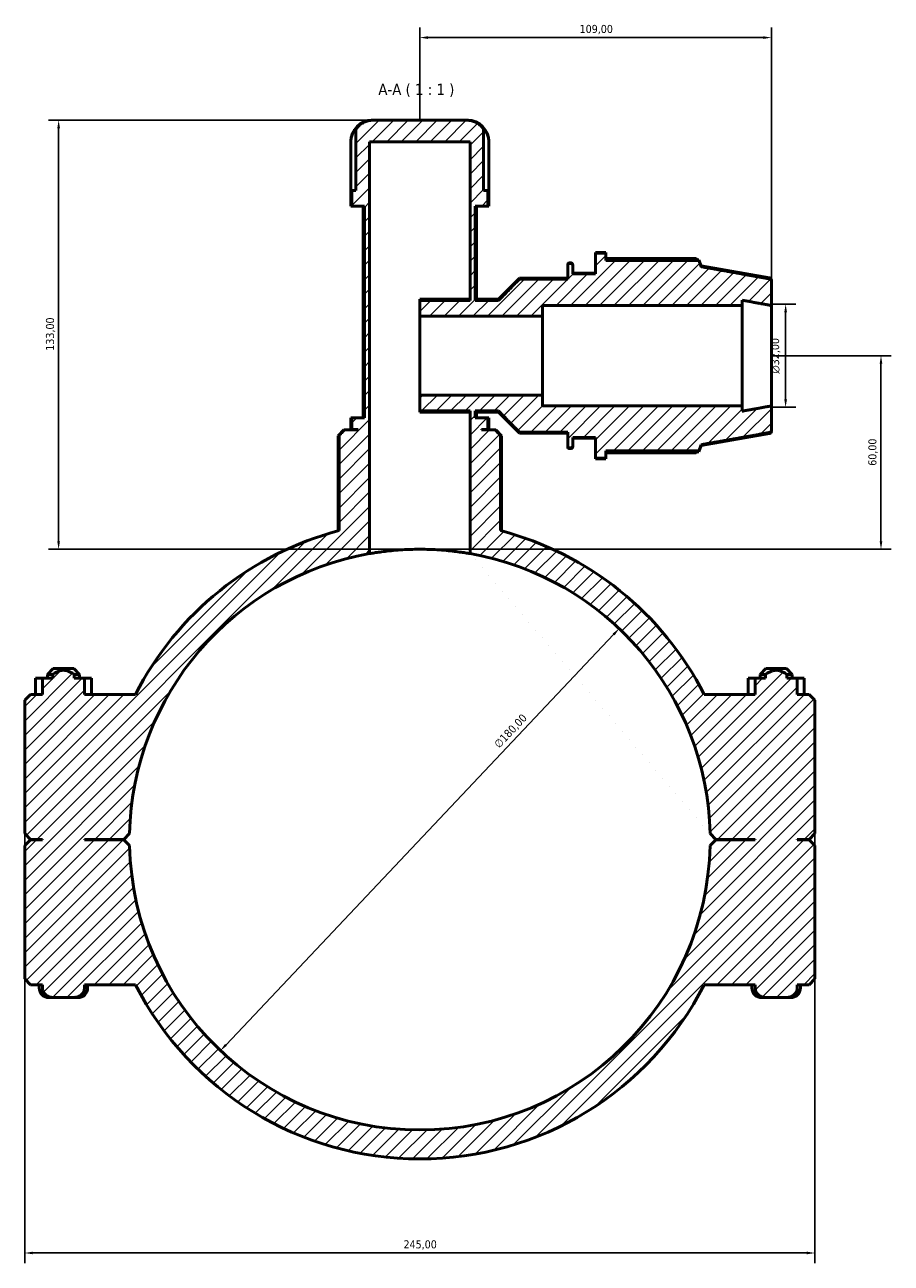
# Model space of a CAD drawing. Header units: millimetres. Extents: x 0 to 904, y -44 to 1315.
# Tile 7 of 7: x 304 to 573, y 931 to 1315. Entities that reach past the tile are written whole.
import ezdxf

# ---------------------------------------------------------------- set-up
doc = ezdxf.new("R2010")
doc.units = ezdxf.units.MM
for name, color, linetype, lineweight in [('Dimension (ISO)', 7, 'Continuous', 25), ('Hatch (ISO)', 7, 'Continuous', 18), ('Symbol (ISO)', 7, 'Continuous', 25), ('Visible (ISO)', 7, 'Continuous', 50)]:
    doc.layers.add(name, color=color, linetype=linetype, lineweight=lineweight)
doc.styles.add('Label Text (ISO)', font='tahoma.ttf')
doc.styles.add('Note Text (ISO)', font='tahoma.ttf')
doc.dimstyles.new('Default (ISO)', dxfattribs={"dimtxt": 2.5, "dimasz": 2.5, "dimexe": 3.175, "dimexo": 0, "dimgap": 0.762, "dimtad": 1, "dimrnd": 1e-08, "dimzin": 0, "dimtxsty": 'Note Text (ISO)', "dimcen": 0.09, "dimdle": 10, "dimclrd": 256, "dimclre": 256, "dimclrt": 256, "dimazin": 0, "dimtfac": 1.40208, "dimtmove": 0, "dimatfit": 3, "dimfxl": 1, "dimtolj": 1, "dimtzin": 0, "dimlwd": -1, "dimlwe": -1, "dimarcsym": 0})

# ---------------------------------------------------------------- blocks, each defined once
blk = doc.blocks.new('*D7')
at = {"layer": 'Defpoints', "color": 0, "transparency": 16777216}
for p in [(412.23, 1285.04), (314.53, 1152.04), (426.55, 1152.04)]:
    blk.add_point(p, dxfattribs=at)
at = {"layer": 'Dimension (ISO)', "transparency": 16777216}
for p, q in [((412.23, 1285.04), (311.36, 1285.04)), ((314.53, 1282.54), (314.53, 1154.54)), ((426.55, 1152.04), (311.36, 1152.04))]:
    blk.add_line(p, q, dxfattribs=at)
for points in [[(314.11, 1282.54), (314.95, 1282.54), (314.53, 1285.04)], [(314.11, 1154.54), (314.95, 1154.54), (314.53, 1152.04)]]:
    blk.add_solid(points, dxfattribs=at)
at = {"layer": 'Dimension (ISO)', "color": 232, "true_color": 0xca0064, "transparency": 16777216, "insert": (310.6, 1213.59), "char_height": 2.5, "attachment_point": 1, "rotation": 90, "style": 'Note Text (ISO)'}
blk.add_mtext('\\A1;133,00', dxfattribs=at)
blk = doc.blocks.new('*D8')
at = {"layer": 'Defpoints', "color": 0, "transparency": 16777216}
for p in [(535.53, 1228.04), (535.53, 1196.04), (539.96, 1196.04)]:
    blk.add_point(p, dxfattribs=at)
at = {"layer": 'Dimension (ISO)', "transparency": 16777216}
for p, q in [((535.53, 1228.04), (543.13, 1228.04)), ((539.96, 1225.54), (539.96, 1198.54)), ((535.53, 1196.04), (543.13, 1196.04))]:
    blk.add_line(p, q, dxfattribs=at)
for points in [[(539.54, 1225.54), (540.38, 1225.54), (539.96, 1228.04)], [(539.54, 1198.54), (540.38, 1198.54), (539.96, 1196.04)]]:
    blk.add_solid(points, dxfattribs=at)
at = {"layer": 'Dimension (ISO)', "color": 232, "true_color": 0xca0064, "transparency": 16777216, "insert": (535.44, 1206.49), "char_height": 2.5, "attachment_point": 1, "rotation": 90, "style": 'Note Text (ISO)'}
blk.add_mtext('\\A1;\\fAIGDT|b0|i0;\\H2.5000;\\ln\\fTahoma|b0|i0;\\H2.5000;32,00', dxfattribs=at)
blk = doc.blocks.new('*D9')
at = {"layer": 'Defpoints', "color": 0, "transparency": 16777216}
for p in [(488.34, 1127.46), (364.72, 996.62)]:
    blk.add_point(p, dxfattribs=at)
at = {"layer": 'Dimension (ISO)', "transparency": 16777216}
blk.add_line((366.44, 998.44), (486.62, 1125.65), dxfattribs=at)
for points in [[(486.32, 1125.93), (486.93, 1125.36), (488.34, 1127.46)], [(366.14, 998.73), (366.74, 998.16), (364.72, 996.62)]]:
    blk.add_solid(points, dxfattribs=at)
at = {"layer": 'Dimension (ISO)', "color": 232, "true_color": 0xca0064, "transparency": 16777216, "insert": (449.29, 1091.92), "char_height": 2.5, "attachment_point": 1, "rotation": 46.625, "style": 'Note Text (ISO)'}
blk.add_mtext('\\A1;∅180,00', dxfattribs=at)
blk = doc.blocks.new('*D10')
at = {"layer": 'Defpoints', "color": 0, "transparency": 16777216}
for p in [(535.53, 1212.04), (426.55, 1152.04), (569.53, 1152.04)]:
    blk.add_point(p, dxfattribs=at)
at = {"layer": 'Dimension (ISO)', "transparency": 16777216}
for p, q in [((535.53, 1212.04), (572.71, 1212.04)), ((569.53, 1209.54), (569.53, 1154.54)), ((426.55, 1152.04), (572.71, 1152.04))]:
    blk.add_line(p, q, dxfattribs=at)
for points in [[(569.11, 1209.54), (569.95, 1209.54), (569.53, 1212.04)], [(569.11, 1154.54), (569.95, 1154.54), (569.53, 1152.04)]]:
    blk.add_solid(points, dxfattribs=at)
at = {"layer": 'Dimension (ISO)', "color": 232, "true_color": 0xca0064, "transparency": 16777216, "insert": (565.6, 1177.91), "char_height": 2.5, "attachment_point": 1, "rotation": 90, "style": 'Note Text (ISO)'}
blk.add_mtext('\\A1;60,00', dxfattribs=at)
blk = doc.blocks.new('*D11')
at = {"layer": 'Defpoints', "color": 0, "transparency": 16777216}
for p in [(535.53, 1310.65), (426.53, 1285.04), (535.53, 1228.04)]:
    blk.add_point(p, dxfattribs=at)
at = {"layer": 'Dimension (ISO)', "transparency": 16777216}
for p, q in [((426.53, 1285.04), (426.53, 1313.83)), ((535.53, 1228.04), (535.53, 1313.83)), ((429.03, 1310.65), (533.03, 1310.65))]:
    blk.add_line(p, q, dxfattribs=at)
for points in [[(429.03, 1311.07), (429.03, 1310.24), (426.53, 1310.65)], [(533.03, 1311.07), (533.03, 1310.24), (535.53, 1310.65)]]:
    blk.add_solid(points, dxfattribs=at)
at = {"layer": 'Dimension (ISO)', "color": 232, "true_color": 0xca0064, "transparency": 16777216, "insert": (476.08, 1314.59), "char_height": 2.5, "attachment_point": 1, "style": 'Note Text (ISO)'}
blk.add_mtext('\\A1;109,00', dxfattribs=at)
blk = doc.blocks.new('*D12')
at = {"layer": 'Defpoints', "color": 0, "transparency": 16777216}
for p in [(304.03, 1063.89), (549.03, 1063.89), (304.03, 933.89)]:
    blk.add_point(p, dxfattribs=at)
at = {"layer": 'Dimension (ISO)', "transparency": 16777216}
for p, q in [((304.03, 1063.89), (304.03, 930.72)), ((549.03, 1063.89), (549.03, 930.72)), ((546.53, 933.89), (306.53, 933.89))]:
    blk.add_line(p, q, dxfattribs=at)
for points in [[(306.53, 934.31), (306.53, 933.48), (304.03, 933.89)], [(546.53, 934.31), (546.53, 933.48), (549.03, 933.89)]]:
    blk.add_solid(points, dxfattribs=at)
at = {"layer": 'Dimension (ISO)', "color": 232, "true_color": 0xca0064, "transparency": 16777216, "insert": (421.48, 937.83), "char_height": 2.5, "attachment_point": 1, "style": 'Note Text (ISO)'}
blk.add_mtext('\\A1;245,00', dxfattribs=at)

msp = doc.modelspace()

# ---------------------------------------------------------------- hatches: boundary and pattern name
at = {"layer": 'Hatch (ISO)'}
h = msp.add_hatch(dxfattribs=at)
h.set_pattern_fill('ANSI31', color=256, scale=25.4, style=0)
h.set_pattern_definition([(45, (0, 0), (-2.245064, 2.245064), [])])
edge = h.paths.add_edge_path()
edge.add_spline(control_points=[(403.3077, 1189.0435), (402.4307, 1188.1775), (401.4865, 1187.2435)], knot_values=[0, 0, 0, 0.25606415, 0.25606415, 0.25606415], weights=[1, 1.00069606, 1], degree=2, periodic=0)
edge.add_line((401.4865, 1187.2435), (401.4865, 1157.8233))
edge.add_ellipse((426.5312, 1062.0435), major_axis=(-25.0447, 95.7798), ratio=1, start_angle=0, end_angle=48.310549)
edge.add_line((338.3496, 1107.0435), (322.5464, 1107.0435))
edge.add_line((322.5464, 1107.0435), (322.5464, 1112.0435))
edge.add_line((322.5464, 1112.0435), (319.3775, 1112.0435))
edge.add_line((319.3775, 1112.0435), (319.3775, 1113.2435))
edge.add_spline(control_points=[(319.3775, 1113.2435), (316.0312, 1115.4831), (312.6849, 1113.2435)], knot_values=[0, 0, 0, 0.71689611, 0.71689611, 0.71689611], weights=[1, 1.3458407, 1], degree=2, periodic=0)
edge.add_line((312.6849, 1113.2435), (312.6849, 1112.0435))
edge.add_line((312.6849, 1112.0435), (309.5155, 1112.0435))
edge.add_line((309.5155, 1112.0435), (309.5155, 1107.0435))
edge.add_line((309.5155, 1107.0435), (305.8312, 1107.0435))
edge.add_line((305.8312, 1107.0435), (304.0312, 1105.2435))
edge.add_line((304.0312, 1105.2435), (304.0312, 1063.8935))
edge.add_line((304.0312, 1063.8935), (305.8312, 1062.0935))
edge.add_line((305.8312, 1062.0935), (309.516, 1062.0935))
edge.add_line((309.516, 1062.0935), (309.516, 1061.9935))
edge.add_line((309.516, 1061.9935), (305.8312, 1061.9935))
edge.add_line((305.8312, 1061.9935), (304.0312, 1060.1935))
edge.add_line((304.0312, 1060.1935), (304.0312, 1018.8435))
edge.add_line((304.0312, 1018.8435), (305.8312, 1017.0435))
edge.add_line((305.8312, 1017.0435), (309.516, 1017.0435))
edge.add_line((309.516, 1017.0435), (309.516, 1016.0435))
edge.add_spline(control_points=[(309.516, 1016.0435), (309.516, 1015.701), (309.6016, 1015.299), (309.8863, 1014.6488), (310.1453, 1014.2922), (310.7245, 1013.7528), (311.1634, 1013.4947), (311.8498, 1013.2378), (312.1774, 1013.1562), (312.8443, 1013.0596), (313.1833, 1013.0435), (313.492, 1013.0435)], knot_values=[0.76376814, 0.76376814, 0.76376814, 0.76376814, 0.86652454, 0.86652454, 0.97670469, 0.97670469, 1.1039809, 1.1039809, 1.19658074, 1.19658074, 1.28918058, 1.28918058, 1.28918058, 1.28918058], degree=3, periodic=0)
edge.add_line((313.492, 1013.0435), (318.5704, 1013.0435))
edge.add_spline(control_points=[(318.5704, 1013.0435), (318.8791, 1013.0435), (319.2182, 1013.0596), (319.885, 1013.1562), (320.2126, 1013.2378), (320.8991, 1013.4947), (321.3379, 1013.7528), (321.9172, 1014.2922), (322.1761, 1014.6488), (322.4608, 1015.299), (322.5464, 1015.701), (322.5464, 1016.0435)], knot_values=[1.76589198, 1.76589198, 1.76589198, 1.76589198, 1.85849182, 1.85849182, 1.95109166, 1.95109166, 2.07836787, 2.07836787, 2.18854802, 2.18854802, 2.29130442, 2.29130442, 2.29130442, 2.29130442], degree=3, periodic=0)
edge.add_line((322.5464, 1016.0435), (322.5464, 1017.0435))
edge.add_line((322.5464, 1017.0435), (338.3496, 1017.0435))
edge.add_ellipse((426.5312, 1062.0435), major_axis=(-88.1816, -45), ratio=1, start_angle=0, end_angle=125.928616)
edge.add_line((514.7128, 1017.0435), (530.516, 1017.0435))
edge.add_line((530.516, 1017.0435), (530.516, 1016.0435))
edge.add_spline(control_points=[(530.516, 1016.0435), (530.516, 1015.701), (530.6016, 1015.299), (530.8863, 1014.6488), (531.1453, 1014.2922), (531.7245, 1013.7528), (532.1634, 1013.4947), (532.8498, 1013.2378), (533.1774, 1013.1562), (533.8443, 1013.0596), (534.1833, 1013.0435), (534.492, 1013.0435)], knot_values=[0.76376814, 0.76376814, 0.76376814, 0.76376814, 0.86652454, 0.86652454, 0.97670469, 0.97670469, 1.1039809, 1.1039809, 1.19658074, 1.19658074, 1.28918058, 1.28918058, 1.28918058, 1.28918058], degree=3, periodic=0)
edge.add_line((534.492, 1013.0435), (539.5704, 1013.0435))
edge.add_spline(control_points=[(539.5704, 1013.0435), (539.8791, 1013.0435), (540.2182, 1013.0596), (540.885, 1013.1562), (541.2126, 1013.2378), (541.8991, 1013.4947), (542.3379, 1013.7528), (542.9172, 1014.2922), (543.1761, 1014.6488), (543.4608, 1015.299), (543.5464, 1015.701), (543.5464, 1016.0435)], knot_values=[1.76589198, 1.76589198, 1.76589198, 1.76589198, 1.85849182, 1.85849182, 1.95109166, 1.95109166, 2.07836787, 2.07836787, 2.18854802, 2.18854802, 2.29130442, 2.29130442, 2.29130442, 2.29130442], degree=3, periodic=0)
edge.add_line((543.5464, 1016.0435), (543.5464, 1017.0435))
edge.add_line((543.5464, 1017.0435), (547.2312, 1017.0435))
edge.add_line((547.2312, 1017.0435), (549.0312, 1018.8435))
edge.add_line((549.0312, 1018.8435), (549.0312, 1060.1935))
edge.add_line((549.0312, 1060.1935), (547.2312, 1061.9935))
edge.add_line((547.2312, 1061.9935), (543.5464, 1061.9935))
edge.add_line((543.5464, 1061.9935), (543.5464, 1062.0935))
edge.add_line((543.5464, 1062.0935), (547.2312, 1062.0935))
edge.add_line((547.2312, 1062.0935), (549.0312, 1063.8935))
edge.add_line((549.0312, 1063.8935), (549.0312, 1105.2435))
edge.add_line((549.0312, 1105.2435), (547.2312, 1107.0435))
edge.add_line((547.2312, 1107.0435), (543.5469, 1107.0435))
edge.add_line((543.5469, 1107.0435), (543.5469, 1112.0435))
edge.add_line((543.5469, 1112.0435), (540.3775, 1112.0435))
edge.add_line((540.3775, 1112.0435), (540.3775, 1113.2435))
edge.add_spline(control_points=[(540.3775, 1113.2435), (537.0312, 1115.4831), (533.6849, 1113.2435)], knot_values=[0, 0, 0, 0.71689611, 0.71689611, 0.71689611], weights=[1, 1.3458407, 1], degree=2, periodic=0)
edge.add_line((533.6849, 1113.2435), (533.6849, 1112.0435))
edge.add_line((533.6849, 1112.0435), (530.516, 1112.0435))
edge.add_line((530.516, 1112.0435), (530.516, 1107.0435))
edge.add_line((530.516, 1107.0435), (514.7128, 1107.0435))
edge.add_ellipse((426.5312, 1062.0435), major_axis=(88.1816, 45), ratio=1, start_angle=0, end_angle=48.310549)
edge.add_line((451.576, 1157.8233), (451.576, 1187.2435))
edge.add_spline(control_points=[(451.576, 1187.2435), (450.6318, 1188.1775), (449.7547, 1189.0435)], knot_values=[0, 0, 0, 0.25606415, 0.25606415, 0.25606415], weights=[1, 1.00069606, 1], degree=2, periodic=0)
edge.add_line((449.7547, 1189.0435), (445.6496, 1189.0435))
edge.add_line((445.6496, 1189.0435), (445.6496, 1189.1435))
edge.add_line((445.6496, 1189.1435), (447.6302, 1189.1435))
edge.add_line((447.6302, 1189.1435), (447.6302, 1192.7769))
edge.add_line((447.6302, 1192.7769), (443.6614, 1192.7769))
edge.add_line((443.6614, 1192.7769), (443.6614, 1194.9134))
edge.add_line((443.6614, 1194.9134), (450.9596, 1194.9134))
edge.add_spline(control_points=[(450.9596, 1194.9134), (453.674, 1192.1358), (457.4312, 1188.3328)], knot_values=[0, 0, 0, 0.92295901, 0.92295901, 0.92295901], weights=[1, 1.0127961, 1], degree=2, periodic=0)
edge.add_line((457.4312, 1188.3328), (472.3741, 1188.3328))
edge.add_line((472.3741, 1188.3328), (472.3741, 1184.1297))
edge.add_spline(control_points=[(472.3741, 1184.1297), (472.3741, 1184.0499), (472.3926, 1183.9561), (472.4531, 1183.8089), (472.5057, 1183.7295), (472.6173, 1183.6169), (472.6962, 1183.5637), (472.8423, 1183.5028), (472.9351, 1183.4841), (473.0141, 1183.4841)], knot_values=[-0.09519193, -0.09519193, -0.09519193, -0.09519193, -0.07127476, -0.07127476, -0.04746701, -0.04746701, -0.02368239, -0.02368239, 0, 0, 0, 0], degree=3, periodic=0)
edge.add_line((473.0141, 1183.4841), (473.2912, 1183.4841))
edge.add_spline(control_points=[(473.2912, 1183.4841), (473.37, 1183.4841), (473.4627, 1183.5027), (473.6084, 1183.5634), (473.6872, 1183.6163), (473.7991, 1183.7288), (473.8519, 1183.8083), (473.9126, 1183.9557), (473.9312, 1184.0498), (473.9312, 1184.1297)], knot_values=[0, 0, 0, 0, 0.02363104, 0.02363104, 0.04736373, 0.04736373, 0.07122281, 0.07122281, 0.09519192, 0.09519192, 0.09519192, 0.09519192], degree=3, periodic=0)
edge.add_line((473.9312, 1184.1297), (473.9312, 1186.7145))
edge.add_line((473.9312, 1186.7145), (481.0312, 1186.7145))
edge.add_line((481.0312, 1186.7145), (481.0312, 1180.2599))
edge.add_line((481.0312, 1180.2599), (484.2312, 1180.2599))
edge.add_line((484.2312, 1180.2599), (484.2312, 1182.5163))
edge.add_line((484.2312, 1182.5163), (513.0338, 1182.5163))
edge.add_spline(control_points=[(513.0338, 1182.5163), (513.3943, 1183.5146), (513.7312, 1184.4486)], knot_values=[0.23218884, 0.23218884, 0.23218884, 0.44534207, 0.44534207, 0.44534207], weights=[1.00122702, 1.00117672, 1], degree=2, periodic=0)
edge.add_spline(control_points=[(513.7312, 1184.4486), (525.151, 1186.4803), (535.0024, 1188.2384)], knot_values=[0, 0, 0, 2.1606117, 2.1606117, 2.1606117], weights=[1, 1.00267301, 1], degree=2, periodic=0)
edge.add_spline(control_points=[(535.0024, 1188.2384), (535.0489, 1188.2467), (535.095, 1188.2607), (535.2081, 1188.3079), (535.2869, 1188.361), (535.3989, 1188.4738), (535.4517, 1188.5536), (535.5126, 1188.7017), (535.5312, 1188.7962), (535.5312, 1188.8765)], knot_values=[0.01056887, 0.01056887, 0.01056887, 0.01056887, 0.02360292, 0.02360292, 0.04735156, 0.04735156, 0.07128254, 0.07128254, 0.09537403, 0.09537403, 0.09537403, 0.09537403], degree=3, periodic=0)
edge.add_line((535.5312, 1188.8765), (535.5312, 1196.4808))
edge.add_spline(control_points=[(535.5312, 1196.4808), (531.2172, 1195.6988), (526.4479, 1194.8384)], knot_values=[0, 0, 0, 0.92306232, 0.92306232, 0.92306232], weights=[1, 1.00119669, 1], degree=2, periodic=0)
edge.add_line((526.4479, 1194.8384), (526.4479, 1196.4808))
edge.add_line((526.4479, 1196.4808), (464.5312, 1196.4808))
edge.add_line((464.5312, 1196.4808), (464.5312, 1199.7945))
edge.add_line((464.5312, 1199.7945), (426.5312, 1199.7945))
edge.add_line((426.5312, 1199.7945), (426.5312, 1194.9134))
edge.add_line((426.5312, 1194.9134), (442.0939, 1194.9134))
edge.add_line((442.0939, 1194.9134), (442.0939, 1150.6878))
edge.add_ellipse((426.5312, 1062.0435), major_axis=(15.5627, 88.6442), ratio=1, start_angle=281.135339, end_angle=360, ccw=False)
edge.add_line((516.5122, 1063.8934), (518.3312, 1062.0935))
edge.add_line((518.3312, 1062.0935), (530.516, 1062.0935))
edge.add_line((530.516, 1062.0935), (530.516, 1061.9935))
edge.add_line((530.516, 1061.9935), (518.3312, 1061.9935))
edge.add_line((518.3312, 1061.9935), (516.5122, 1060.1936))
edge.add_ellipse((426.5312, 1062.0435), major_axis=(89.981, -1.8499), ratio=1, start_angle=182.355531, end_angle=360, ccw=False)
edge.add_line((336.5502, 1060.1936), (334.7312, 1061.9935))
edge.add_line((334.7312, 1061.9935), (322.5464, 1061.9935))
edge.add_line((322.5464, 1061.9935), (322.5464, 1062.0935))
edge.add_line((322.5464, 1062.0935), (334.7312, 1062.0935))
edge.add_line((334.7312, 1062.0935), (336.5502, 1063.8934))
edge.add_ellipse((426.5312, 1062.0435), major_axis=(-89.981, 1.8499), ratio=1, start_angle=281.135339, end_angle=360, ccw=False)
edge.add_line((410.9685, 1150.6878), (410.9685, 1278.3935))
edge.add_line((410.9685, 1278.3935), (442.0939, 1278.3935))
edge.add_line((442.0939, 1278.3935), (442.0939, 1229.1737))
edge.add_line((442.0939, 1229.1737), (426.5312, 1229.1737))
edge.add_line((426.5312, 1229.1737), (426.5312, 1224.2925))
edge.add_line((426.5312, 1224.2925), (464.5312, 1224.2925))
edge.add_line((464.5312, 1224.2925), (464.5312, 1227.6062))
edge.add_line((464.5312, 1227.6062), (526.4479, 1227.6062))
edge.add_line((526.4479, 1227.6062), (526.4479, 1229.2486))
edge.add_spline(control_points=[(526.4479, 1229.2486), (531.2172, 1228.3883), (535.5312, 1227.6062)], knot_values=[0, 0, 0, 0.92306232, 0.92306232, 0.92306232], weights=[1, 1.00119669, 1], degree=2, periodic=0)
edge.add_line((535.5312, 1227.6062), (535.5312, 1235.2105))
edge.add_spline(control_points=[(535.5312, 1235.2105), (535.5312, 1235.2908), (535.5126, 1235.3854), (535.4517, 1235.5334), (535.3989, 1235.6132), (535.2869, 1235.726), (535.2081, 1235.7791), (535.095, 1235.8263), (535.0489, 1235.8403), (535.0024, 1235.8486)], knot_values=[0.28617961, 0.28617961, 0.28617961, 0.28617961, 0.3102711, 0.3102711, 0.33420208, 0.33420208, 0.35795071, 0.35795071, 0.37098476, 0.37098476, 0.37098476, 0.37098476], degree=3, periodic=0)
edge.add_spline(control_points=[(535.0024, 1235.8486), (525.151, 1237.6067), (513.7312, 1239.6385)], knot_values=[0, 0, 0, 2.1606117, 2.1606117, 2.1606117], weights=[1, 1.00267301, 1], degree=2, periodic=0)
edge.add_spline(control_points=[(513.7312, 1239.6385), (513.3943, 1240.5725), (513.0338, 1241.5707)], knot_values=[0, 0, 0, 0.21315323, 0.21315323, 0.21315323], weights=[1, 1.00117672, 1.00122702], degree=2, periodic=0)
edge.add_line((513.0338, 1241.5707), (484.2312, 1241.5707))
edge.add_line((484.2312, 1241.5707), (484.2312, 1243.8271))
edge.add_line((484.2312, 1243.8271), (481.0312, 1243.8271))
edge.add_line((481.0312, 1243.8271), (481.0312, 1237.3725))
edge.add_line((481.0312, 1237.3725), (473.9312, 1237.3725))
edge.add_line((473.9312, 1237.3725), (473.9312, 1239.9574))
edge.add_spline(control_points=[(473.9312, 1239.9574), (473.9312, 1240.0373), (473.9126, 1240.1313), (473.8519, 1240.2787), (473.7991, 1240.3582), (473.6872, 1240.4707), (473.6084, 1240.5237), (473.4627, 1240.5843), (473.37, 1240.6029), (473.2912, 1240.6029)], knot_values=[-0.09519192, -0.09519192, -0.09519192, -0.09519192, -0.07122281, -0.07122281, -0.04736373, -0.04736373, -0.02363104, -0.02363104, 0, 0, 0, 0], degree=3, periodic=0)
edge.add_line((473.2912, 1240.6029), (473.0141, 1240.6029))
edge.add_spline(control_points=[(473.0141, 1240.6029), (472.9351, 1240.6029), (472.8423, 1240.5843), (472.6962, 1240.5233), (472.6173, 1240.4701), (472.5057, 1240.3575), (472.4531, 1240.2781), (472.3926, 1240.131), (472.3741, 1240.0371), (472.3741, 1239.9574)], knot_values=[0, 0, 0, 0, 0.02368239, 0.02368239, 0.04746701, 0.04746701, 0.07127476, 0.07127476, 0.09519193, 0.09519193, 0.09519193, 0.09519193], degree=3, periodic=0)
edge.add_line((472.3741, 1239.9574), (472.3741, 1235.7542))
edge.add_line((472.3741, 1235.7542), (457.4312, 1235.7542))
edge.add_spline(control_points=[(457.4312, 1235.7542), (453.674, 1231.9512), (450.9596, 1229.1737)], knot_values=[0, 0, 0, 0.92295901, 0.92295901, 0.92295901], weights=[1, 1.0127961, 1], degree=2, periodic=0)
edge.add_line((450.9596, 1229.1737), (443.6614, 1229.1737))
edge.add_line((443.6614, 1229.1737), (443.6614, 1258.4435))
edge.add_line((443.6614, 1258.4435), (447.6302, 1258.4435))
edge.add_line((447.6302, 1258.4435), (447.6302, 1263.2435))
edge.add_line((447.6302, 1263.2435), (446.3256, 1263.2435))
edge.add_line((446.3256, 1263.2435), (446.3256, 1282.3209))
edge.add_spline(control_points=[(446.3256, 1282.3209), (446.1202, 1282.5968), (445.8955, 1282.8522), (445.3744, 1283.3682), (445.022, 1283.6588), (444.2637, 1284.1591), (443.8579, 1284.369), (443.0784, 1284.688), (442.6322, 1284.825), (441.7209, 1285.0027), (441.2558, 1285.0435), (440.8301, 1285.0435)], knot_values=[0.39620018, 0.39620018, 0.39620018, 0.39620018, 0.49123352, 0.49123352, 0.61620236, 0.61620236, 0.74117121, 0.74117121, 0.86887922, 0.86887922, 0.99658724, 0.99658724, 0.99658724, 0.99658724], degree=3, periodic=0)
edge.add_line((440.8301, 1285.0435), (412.2324, 1285.0435))
edge.add_spline(control_points=[(412.2324, 1285.0435), (411.8067, 1285.0435), (411.3416, 1285.0027), (410.4302, 1284.825), (409.984, 1284.688), (409.2045, 1284.369), (408.7987, 1284.1591), (408.0404, 1283.6588), (407.688, 1283.3682), (407.1669, 1282.8522), (406.9423, 1282.5968), (406.7369, 1282.3209)], knot_values=[-0.99658724, -0.99658724, -0.99658724, -0.99658724, -0.86887922, -0.86887922, -0.74117121, -0.74117121, -0.61620236, -0.61620236, -0.49123352, -0.49123352, -0.39620018, -0.39620018, -0.39620018, -0.39620018], degree=3, periodic=0)
edge.add_line((406.7369, 1282.3209), (406.7369, 1263.2435))
edge.add_line((406.7369, 1263.2435), (405.4322, 1263.2435))
edge.add_line((405.4322, 1263.2435), (405.4322, 1258.4435))
edge.add_line((405.4322, 1258.4435), (409.4011, 1258.4435))
edge.add_line((409.4011, 1258.4435), (409.4011, 1192.7769))
edge.add_line((409.4011, 1192.7769), (405.4322, 1192.7769))
edge.add_line((405.4322, 1192.7769), (405.4322, 1189.1435))
edge.add_line((405.4322, 1189.1435), (407.4128, 1189.1435))
edge.add_line((407.4128, 1189.1435), (407.4128, 1189.0435))
edge.add_line((407.4128, 1189.0435), (403.3077, 1189.0435))

# ---------------------------------------------------------------- linework, layer by layer
at = {"layer": 'Visible (ISO)'}
for p, q in [((406.7369, 1282.3209), (406.7369, 1263.2435)), ((412.2324, 1285.0435), (411.7576, 1285.0435)), ((440.8301, 1285.0435), (412.2324, 1285.0435)), ((441.3048, 1285.0435), (440.8301, 1285.0435)), ((446.3256, 1263.2435), (446.3256, 1282.3209)), ((405.1076, 1258.4435), (405.1076, 1278.3935)), ((405.1277, 1263.2435), (405.1277, 1278.3935)), ((410.9685, 1150.6878), (410.9685, 1278.3935)), ((410.9685, 1278.3935), (442.0939, 1278.3935)), ((442.0939, 1278.3935), (442.0939, 1229.1737)), ((447.9347, 1278.3935), (447.9347, 1263.2435)), ((447.9548, 1258.4435), (447.9548, 1278.3935)), ((405.1277, 1263.2435), (405.4322, 1263.2435)), ((406.7369, 1263.2435), (405.4322, 1263.2435)), ((405.4322, 1263.2435), (405.4322, 1258.4435)), ((447.6302, 1263.2435), (446.3256, 1263.2435)), ((447.6302, 1258.4435), (447.6302, 1263.2435)), ((447.6302, 1263.2435), (447.9347, 1263.2435)), ((405.4322, 1258.4435), (405.1076, 1258.4435)), ((405.4322, 1258.4435), (409.4011, 1258.4435)), ((409.0028, 1192.7769), (409.0028, 1258.4435)), ((409.4011, 1258.4435), (409.4011, 1192.7769)), ((443.6614, 1229.1737), (443.6614, 1258.4435)), ((443.6614, 1258.4435), (447.6302, 1258.4435)), ((444.0596, 1229.5719), (444.0596, 1258.4435)), ((447.9548, 1258.4435), (447.6302, 1258.4435)), ((481.0312, 1243.8271), (481.0312, 1244.0435)), ((481.0312, 1244.0435), (484.2312, 1244.0435)), ((484.2312, 1243.8271), (484.2312, 1244.0435)), ((472.3741, 1239.9574), (472.3741, 1240.2035)), ((473.0141, 1240.8435), (473.2912, 1240.8435)), ((473.2912, 1240.6029), (473.0141, 1240.6029)), ((473.9312, 1240.2035), (473.9312, 1239.9574)), ((484.2312, 1243.8271), (481.0312, 1243.8271)), ((481.0312, 1243.8271), (481.0312, 1237.3725)), ((484.2312, 1241.5707), (484.2312, 1243.8271)), ((512.2185, 1242.1532), (484.2312, 1242.1532)), ((484.2312, 1241.8035), (513.0338, 1241.8035)), ((513.0338, 1241.5707), (484.2312, 1241.5707)), ((513.7312, 1239.8874), (513.0338, 1241.8035)), ((513.0338, 1241.5707), (513.0338, 1241.8035)), ((472.3741, 1239.9574), (472.3741, 1235.7542)), ((473.9312, 1237.3725), (473.9312, 1239.9574)), ((473.9312, 1237.6435), (481.0312, 1237.6435)), ((481.0312, 1237.3725), (473.9312, 1237.3725)), ((513.7312, 1239.6385), (513.7312, 1239.8874)), ((535.0024, 1236.1368), (513.7312, 1239.8874)), ((450.9596, 1229.5719), (457.4312, 1236.0435)), ((457.4312, 1235.7542), (457.4312, 1236.0435)), ((457.4312, 1236.0435), (472.3741, 1236.0435)), ((472.3741, 1235.7542), (457.4312, 1235.7542)), ((535.5312, 1235.5065), (535.5312, 1235.2105)), ((535.5312, 1227.6062), (535.5312, 1235.2105)), ((426.5312, 1229.1737), (426.5312, 1229.5719)), ((426.5312, 1229.5719), (442.0939, 1229.5719)), ((442.0939, 1229.1737), (426.5312, 1229.1737)), ((426.5312, 1229.1737), (426.5312, 1224.2925)), ((443.6614, 1229.1737), (444.0596, 1229.5719)), ((450.9596, 1229.1737), (443.6614, 1229.1737)), ((444.0596, 1229.5719), (450.9596, 1229.5719)), ((450.9596, 1229.1737), (450.9596, 1229.5719)), ((526.4479, 1227.6062), (526.4479, 1229.2486)), ((464.5312, 1224.2925), (464.5312, 1227.6062)), ((464.5312, 1227.6062), (526.4479, 1227.6062)), ((526.4479, 1196.4808), (526.4479, 1227.6062)), ((535.5312, 1196.4808), (535.5312, 1227.6062)), ((426.5312, 1224.2925), (464.5312, 1224.2925)), ((426.5312, 1199.7945), (426.5312, 1224.2925)), ((464.5312, 1199.7945), (464.5312, 1224.2925)), ((464.5312, 1199.7945), (426.5312, 1199.7945)), ((426.5312, 1199.7945), (426.5312, 1194.9134)), ((464.5312, 1196.4808), (464.5312, 1199.7945)), ((426.5312, 1194.9134), (442.0939, 1194.9134)), ((426.5312, 1194.5151), (426.5312, 1194.9134)), ((426.5312, 1194.5151), (442.0939, 1194.5151)), ((442.0939, 1194.9134), (442.0939, 1150.6878)), ((443.6614, 1192.7769), (443.6614, 1194.9134)), ((443.6614, 1194.9134), (450.9596, 1194.9134)), ((444.0596, 1194.5151), (443.6614, 1194.9134)), ((444.0596, 1194.5151), (450.9596, 1194.5151)), ((444.0596, 1192.7769), (444.0596, 1194.5151)), ((450.9596, 1194.5151), (450.9596, 1194.9134)), ((450.9596, 1194.5151), (457.4312, 1188.0435)), ((526.4479, 1196.4808), (464.5312, 1196.4808)), ((526.4479, 1194.8384), (526.4479, 1196.4808)), ((535.5312, 1188.8765), (535.5312, 1196.4808)), ((405.4322, 1192.7769), (405.1076, 1192.7769)), ((405.1076, 1189.1435), (405.1076, 1192.7769)), ((409.4011, 1192.7769), (405.4322, 1192.7769)), ((405.4322, 1192.7769), (405.4322, 1189.1435)), ((447.6302, 1192.7769), (443.6614, 1192.7769)), ((447.6302, 1189.1435), (447.6302, 1192.7769)), ((447.9548, 1192.7769), (447.6302, 1192.7769)), ((447.9548, 1189.1435), (447.9548, 1192.7769)), ((403.0124, 1189.0435), (401.2124, 1187.2435)), ((401.4865, 1187.2435), (401.2124, 1187.2435)), ((401.2124, 1157.7512), (401.2124, 1187.2435)), ((401.4865, 1187.2435), (401.4865, 1157.8233)), ((403.0124, 1189.0435), (403.3077, 1189.0435)), ((407.4128, 1189.0435), (403.3077, 1189.0435)), ((405.4322, 1189.1435), (405.1076, 1189.1435)), ((405.4322, 1189.1435), (407.4128, 1189.1435)), ((407.0552, 1189.0435), (407.0552, 1189.1435)), ((407.4128, 1189.1435), (407.4128, 1189.0435)), ((445.6496, 1189.0435), (445.6496, 1189.1435)), ((445.6496, 1189.1435), (447.6302, 1189.1435)), ((449.7547, 1189.0435), (445.6496, 1189.0435)), ((446.0072, 1189.0435), (446.0072, 1189.1435)), ((447.9548, 1189.1435), (447.6302, 1189.1435)), ((449.7547, 1189.0435), (450.05, 1189.0435)), ((450.05, 1189.0435), (451.85, 1187.2435)), ((451.576, 1157.8233), (451.576, 1187.2435)), ((451.85, 1187.2435), (451.576, 1187.2435)), ((451.85, 1157.7512), (451.85, 1187.2435)), ((457.4312, 1188.3328), (472.3741, 1188.3328)), ((457.4312, 1188.0435), (457.4312, 1188.3328)), ((457.4312, 1188.0435), (472.3741, 1188.0435)), ((472.3741, 1188.3328), (472.3741, 1184.1297)), ((473.9312, 1184.1297), (473.9312, 1186.7145)), ((473.9312, 1186.7145), (481.0312, 1186.7145)), ((473.9312, 1186.4435), (481.0312, 1186.4435)), ((481.0312, 1186.7145), (481.0312, 1180.2599)), ((535.0024, 1187.9503), (513.7312, 1184.1996)), ((535.5312, 1188.8765), (535.5312, 1188.5805)), ((472.3741, 1183.8835), (472.3741, 1184.1297)), ((473.0141, 1183.4841), (473.2912, 1183.4841)), ((473.0141, 1183.2435), (473.2912, 1183.2435)), ((473.9312, 1184.1297), (473.9312, 1183.8835)), ((484.2312, 1180.2599), (484.2312, 1182.5163)), ((484.2312, 1182.5163), (513.0338, 1182.5163)), ((513.7312, 1184.1996), (513.0338, 1182.2835)), ((513.0338, 1182.2835), (513.0338, 1182.5163)), ((513.7312, 1184.1996), (513.7312, 1184.4486)), ((481.0312, 1180.2599), (484.2312, 1180.2599)), ((481.0312, 1180.0435), (481.0312, 1180.2599)), ((481.0312, 1180.0435), (484.2312, 1180.0435)), ((484.2312, 1182.2835), (513.0338, 1182.2835)), ((484.2312, 1181.9338), (512.2185, 1181.9338)), ((484.2312, 1180.0435), (484.2312, 1180.2599)), ((312.8312, 1115.0435), (311.0312, 1113.2435)), ((312.8312, 1115.0435), (319.2312, 1115.0435)), ((319.2312, 1115.0435), (321.0312, 1113.2435)), ((533.8312, 1115.0435), (532.0312, 1113.2435)), ((540.2312, 1115.0435), (533.8312, 1115.0435)), ((540.2312, 1115.0435), (542.0312, 1113.2435)), ((307.3711, 1112.0435), (309.5155, 1112.0435)), ((307.3711, 1107.0435), (307.3711, 1112.0435)), ((312.6849, 1112.0435), (309.5155, 1112.0435)), ((309.5155, 1112.0435), (309.5155, 1107.0435)), ((312.6849, 1113.2435), (311.0312, 1113.2435)), ((311.0312, 1112.0435), (311.0312, 1113.2435)), ((312.6849, 1113.2435), (312.6849, 1112.0435)), ((319.3775, 1112.0435), (319.3775, 1113.2435)), ((321.0312, 1113.2435), (319.3775, 1113.2435)), ((322.5464, 1112.0435), (319.3775, 1112.0435)), ((321.0312, 1112.0435), (321.0312, 1113.2435)), ((322.5464, 1107.0435), (322.5464, 1112.0435)), ((322.5464, 1112.0435), (324.6913, 1112.0435)), ((324.6913, 1107.0435), (324.6913, 1112.0435)), ((530.516, 1112.0435), (528.3711, 1112.0435)), ((528.3711, 1107.0435), (528.3711, 1112.0435)), ((533.6849, 1112.0435), (530.516, 1112.0435)), ((530.516, 1112.0435), (530.516, 1107.0435)), ((532.0312, 1113.2435), (533.6849, 1113.2435)), ((532.0312, 1113.2435), (532.0312, 1112.0435)), ((533.6849, 1113.2435), (533.6849, 1112.0435)), ((540.3775, 1112.0435), (540.3775, 1113.2435)), ((540.3775, 1113.2435), (542.0312, 1113.2435)), ((543.5469, 1112.0435), (540.3775, 1112.0435)), ((542.0312, 1113.2435), (542.0312, 1112.0435)), ((543.5469, 1107.0435), (543.5469, 1112.0435)), ((545.6913, 1112.0435), (543.5469, 1112.0435)), ((545.6913, 1107.0435), (545.6913, 1112.0435)), ((305.8312, 1107.0435), (304.0312, 1105.2435)), ((309.5155, 1107.0435), (305.8312, 1107.0435)), ((338.3496, 1107.0435), (322.5464, 1107.0435)), ((530.516, 1107.0435), (514.7128, 1107.0435)), ((547.2312, 1107.0435), (543.5469, 1107.0435)), ((549.0312, 1105.2435), (547.2312, 1107.0435)), ((304.0312, 1105.2435), (304.0312, 1063.8935)), ((549.0312, 1063.8935), (549.0312, 1105.2435)), ((304.0312, 1063.8935), (305.8312, 1062.0935)), ((334.7312, 1062.0935), (336.5502, 1063.8934)), ((516.5122, 1063.8934), (518.3312, 1062.0935)), ((547.2312, 1062.0935), (549.0312, 1063.8935)), ((305.8312, 1061.9935), (304.0312, 1060.1935)), ((304.0312, 1060.1935), (304.0312, 1018.8435)), ((305.8312, 1062.0935), (309.516, 1062.0935)), ((309.516, 1061.9935), (305.8312, 1061.9935)), ((308.5312, 1061.9935), (308.5312, 1062.0935)), ((309.516, 1062.0935), (309.516, 1061.9935)), ((322.5464, 1061.9935), (322.5464, 1062.0935)), ((322.5464, 1062.0935), (334.7312, 1062.0935)), ((334.7312, 1061.9935), (322.5464, 1061.9935)), ((323.5312, 1061.9935), (323.5312, 1062.0935)), ((336.5502, 1060.1936), (334.7312, 1061.9935)), ((518.3312, 1061.9935), (516.5122, 1060.1936)), ((518.3312, 1062.0935), (530.516, 1062.0935)), ((530.516, 1061.9935), (518.3312, 1061.9935)), ((529.5312, 1062.0935), (529.5312, 1061.9935)), ((530.516, 1062.0935), (530.516, 1061.9935)), ((543.5464, 1061.9935), (543.5464, 1062.0935)), ((543.5464, 1062.0935), (547.2312, 1062.0935)), ((547.2312, 1061.9935), (543.5464, 1061.9935)), ((544.5312, 1062.0935), (544.5312, 1061.9935)), ((549.0312, 1060.1935), (547.2312, 1061.9935)), ((549.0312, 1018.8435), (549.0312, 1060.1935)), ((304.0312, 1018.8435), (305.8312, 1017.0435)), ((547.2312, 1017.0435), (549.0312, 1018.8435)), ((305.8312, 1017.0435), (309.516, 1017.0435)), ((308.5312, 1016.0435), (308.5312, 1017.0435)), ((309.516, 1017.0435), (309.516, 1016.0435)), ((322.5464, 1016.0435), (322.5464, 1017.0435)), ((322.5464, 1017.0435), (338.3496, 1017.0435)), ((323.5312, 1016.0435), (323.5312, 1017.0435)), ((514.7128, 1017.0435), (530.516, 1017.0435)), ((529.5312, 1017.0435), (529.5312, 1016.0435)), ((530.516, 1017.0435), (530.516, 1016.0435)), ((543.5464, 1016.0435), (543.5464, 1017.0435)), ((543.5464, 1017.0435), (547.2312, 1017.0435)), ((544.5312, 1017.0435), (544.5312, 1016.0435)), ((313.492, 1013.0435), (311.5312, 1013.0435)), ((313.492, 1013.0435), (318.5704, 1013.0435)), ((320.5312, 1013.0435), (318.5704, 1013.0435)), ((532.5312, 1013.0435), (534.492, 1013.0435)), ((534.492, 1013.0435), (539.5704, 1013.0435)), ((539.5704, 1013.0435), (541.5312, 1013.0435))]:
    msp.add_line(p, q, dxfattribs=at)
for centre, radius, start, end in [((411.7576, 1278.3935), 6.65, 90, 180), ((441.3048, 1278.3935), 6.65, 0, 90), ((473.0141, 1240.2035), 0.64, 90, 180), ((473.2912, 1240.2035), 0.64, 0, 90), ((534.8912, 1235.5065), 0.64, 0, 80), ((534.8912, 1188.5805), 0.64, 280, 0), ((473.0141, 1183.8835), 0.64, 180, 270), ((473.2912, 1183.8835), 0.64, 270, 0), ((426.5312, 1062.0435), 99, 104.65376, 152.964308), ((426.5312, 1062.0435), 99, 27.035692, 75.34624), ((426.5312, 1062.0435), 90, 99.957574, 178.822234), ((426.5312, 1062.0435), 90, 1.177766, 80.042426), ((426.5312, 1062.0435), 90, 181.177766, 358.822234), ((311.5312, 1016.0435), 3, 180, 270), ((320.5312, 1016.0435), 3, 270, 0), ((426.5312, 1062.0435), 99, 207.035692, 332.964308), ((532.5312, 1016.0435), 3, 180, 270), ((541.5312, 1016.0435), 3, 270, 0)]:
    msp.add_arc(centre, radius, start, end, dxfattribs=at)
for points, knots in [([(405.1277, 1278.3935), (405.1277, 1278.774), (405.1729, 1279.2216), (405.3287, 1280.0043), (405.4826, 1280.4654), (405.7558, 1281.0595), (405.8975, 1281.3097), (406.2022, 1281.754), (406.365, 1281.9488), (406.5894, 1282.1825), (406.6624, 1282.2534), (406.7369, 1282.3209)], [1.153741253, 1.153741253, 1.153741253, 1.153741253, 1.267887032, 1.267887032, 1.406482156, 1.406482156, 1.51004823, 1.51004823, 1.613614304, 1.613614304, 1.661856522, 1.661856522, 1.661856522, 1.661856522]), ([(412.2324, 1285.0435), (411.8067, 1285.0435), (411.3416, 1285.0027), (410.4302, 1284.825), (409.984, 1284.688), (409.2045, 1284.369), (408.7987, 1284.1591), (408.0404, 1283.6588), (407.688, 1283.3682), (407.1669, 1282.8522), (406.9423, 1282.5968), (406.7369, 1282.3209)], [-0.996587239, -0.996587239, -0.996587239, -0.996587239, -0.868879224, -0.868879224, -0.74117121, -0.74117121, -0.616202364, -0.616202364, -0.491233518, -0.491233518, -0.396200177, -0.396200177, -0.396200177, -0.396200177]), ([(446.3256, 1282.3209), (446.1202, 1282.5968), (445.8955, 1282.8522), (445.3744, 1283.3682), (445.022, 1283.6588), (444.2637, 1284.1591), (443.8579, 1284.369), (443.0784, 1284.688), (442.6322, 1284.825), (441.7209, 1285.0027), (441.2558, 1285.0435), (440.8301, 1285.0435)], [0.396200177, 0.396200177, 0.396200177, 0.396200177, 0.491233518, 0.491233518, 0.616202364, 0.616202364, 0.74117121, 0.74117121, 0.868879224, 0.868879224, 0.996587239, 0.996587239, 0.996587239, 0.996587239]), ([(446.3256, 1282.3209), (446.4001, 1282.2534), (446.4731, 1282.1825), (446.6975, 1281.9488), (446.8603, 1281.754), (447.1649, 1281.3097), (447.3066, 1281.0595), (447.5798, 1280.4654), (447.7337, 1280.0043), (447.8895, 1279.2216), (447.9347, 1278.774), (447.9347, 1278.3935)], [2.953108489, 2.953108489, 2.953108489, 2.953108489, 3.001350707, 3.001350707, 3.104916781, 3.104916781, 3.208482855, 3.208482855, 3.34707798, 3.34707798, 3.461223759, 3.461223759, 3.461223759, 3.461223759]), ([(473.0141, 1240.6029), (472.9351, 1240.6029), (472.8423, 1240.5843), (472.6962, 1240.5233), (472.6173, 1240.4701), (472.5057, 1240.3575), (472.4531, 1240.2781), (472.3926, 1240.131), (472.3741, 1240.0371), (472.3741, 1239.9574)], [0, 0, 0, 0, 0.0236823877, 0.0236823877, 0.0474670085, 0.0474670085, 0.0712747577, 0.0712747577, 0.0951919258, 0.0951919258, 0.0951919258, 0.0951919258]), ([(473.9312, 1239.9574), (473.9312, 1240.0373), (473.9126, 1240.1313), (473.8519, 1240.2787), (473.7991, 1240.3582), (473.6872, 1240.4707), (473.6084, 1240.5237), (473.4627, 1240.5843), (473.37, 1240.6029), (473.2912, 1240.6029)], [-0.0951919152, -0.0951919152, -0.0951919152, -0.0951919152, -0.0712228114, -0.0712228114, -0.0473637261, -0.0473637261, -0.0236310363, -0.0236310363, 0, 0, 0, 0]), ([(535.5312, 1235.2105), (535.5312, 1235.2908), (535.5126, 1235.3854), (535.4517, 1235.5334), (535.3989, 1235.6132), (535.2869, 1235.726), (535.2081, 1235.7791), (535.095, 1235.8263), (535.0489, 1235.8403), (535.0024, 1235.8486)], [0.2861796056, 0.2861796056, 0.2861796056, 0.2861796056, 0.3102710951, 0.3102710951, 0.3342020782, 0.3342020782, 0.3579507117, 0.3579507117, 0.3709847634, 0.3709847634, 0.3709847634, 0.3709847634]), ([(535.0024, 1188.2384), (535.0489, 1188.2467), (535.095, 1188.2607), (535.2081, 1188.3079), (535.2869, 1188.361), (535.3989, 1188.4738), (535.4517, 1188.5536), (535.5126, 1188.7017), (535.5312, 1188.7962), (535.5312, 1188.8765)], [0.010568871, 0.010568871, 0.010568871, 0.010568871, 0.0236029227, 0.0236029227, 0.0473515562, 0.0473515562, 0.0712825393, 0.0712825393, 0.0953740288, 0.0953740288, 0.0953740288, 0.0953740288]), ([(472.3741, 1184.1297), (472.3741, 1184.0499), (472.3926, 1183.9561), (472.4531, 1183.8089), (472.5057, 1183.7295), (472.6173, 1183.6169), (472.6962, 1183.5637), (472.8423, 1183.5028), (472.9351, 1183.4841), (473.0141, 1183.4841)], [-0.0951919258, -0.0951919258, -0.0951919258, -0.0951919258, -0.0712747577, -0.0712747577, -0.0474670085, -0.0474670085, -0.0236823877, -0.0236823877, 0, 0, 0, 0]), ([(473.2912, 1183.4841), (473.37, 1183.4841), (473.4627, 1183.5027), (473.6084, 1183.5634), (473.6872, 1183.6163), (473.7991, 1183.7288), (473.8519, 1183.8083), (473.9126, 1183.9557), (473.9312, 1184.0498), (473.9312, 1184.1297)], [0, 0, 0, 0, 0.0236310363, 0.0236310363, 0.0473637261, 0.0473637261, 0.0712228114, 0.0712228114, 0.0951919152, 0.0951919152, 0.0951919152, 0.0951919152]), ([(442.0938, 1150.6878), (441.898, 1150.7222), (441.6358, 1150.7676), (440.9023, 1150.8897), (440.3939, 1150.9715), (439.2198, 1151.1466), (438.554, 1151.2397), (437.1359, 1151.4194), (436.3347, 1151.5123), (434.5894, 1151.6863), (433.6453, 1151.7673), (431.6749, 1151.9018), (430.6469, 1151.9553), (428.5785, 1152.0262), (427.538, 1152.0435), (425.5244, 1152.0435), (424.4839, 1152.0262), (422.4155, 1151.9553), (421.3876, 1151.9018), (419.4171, 1151.7673), (418.4731, 1151.6863), (416.7278, 1151.5123), (415.9266, 1151.4194), (414.5084, 1151.2397), (413.8427, 1151.1466), (412.6686, 1150.9715), (412.1602, 1150.8897), (411.4266, 1150.7676), (411.1645, 1150.7222), (410.9686, 1150.6878)], [0.36383319, 0.36383319, 0.36383319, 0.36383319, 0.60409149, 0.60409149, 0.90613724, 0.90613724, 1.20818299, 1.20818299, 1.51021825, 1.51021825, 1.81225352, 1.81225352, 2.11428878, 2.11428878, 2.41632405, 2.41632405, 2.71835931, 2.71835931, 3.02039458, 3.02039458, 3.32242984, 3.32242984, 3.62446511, 3.62446511, 3.92651086, 3.92651086, 4.2285566, 4.2285566, 4.46881491, 4.46881491, 4.46881491, 4.46881491]), ([(309.516, 1016.0435), (309.516, 1015.701), (309.6016, 1015.299), (309.8863, 1014.6488), (310.1453, 1014.2922), (310.7245, 1013.7528), (311.1634, 1013.4947), (311.8498, 1013.2378), (312.1774, 1013.1562), (312.8443, 1013.0596), (313.1833, 1013.0435), (313.492, 1013.0435)], [0.76376814, 0.76376814, 0.76376814, 0.76376814, 0.866524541, 0.866524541, 0.976704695, 0.976704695, 1.103980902, 1.103980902, 1.196580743, 1.196580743, 1.289180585, 1.289180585, 1.289180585, 1.289180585]), ([(318.5704, 1013.0435), (318.8791, 1013.0435), (319.2182, 1013.0596), (319.885, 1013.1562), (320.2126, 1013.2378), (320.8991, 1013.4947), (321.3379, 1013.7528), (321.9172, 1014.2922), (322.1761, 1014.6488), (322.4608, 1015.299), (322.5464, 1015.701), (322.5464, 1016.0435)], [1.765891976, 1.765891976, 1.765891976, 1.765891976, 1.858491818, 1.858491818, 1.951091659, 1.951091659, 2.078367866, 2.078367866, 2.18854802, 2.18854802, 2.291304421, 2.291304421, 2.291304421, 2.291304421]), ([(530.516, 1016.0435), (530.516, 1015.701), (530.6016, 1015.299), (530.8863, 1014.6488), (531.1453, 1014.2922), (531.7245, 1013.7528), (532.1634, 1013.4947), (532.8498, 1013.2378), (533.1774, 1013.1562), (533.8443, 1013.0596), (534.1833, 1013.0435), (534.492, 1013.0435)], [0.76376814, 0.76376814, 0.76376814, 0.76376814, 0.866524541, 0.866524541, 0.976704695, 0.976704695, 1.103980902, 1.103980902, 1.196580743, 1.196580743, 1.289180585, 1.289180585, 1.289180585, 1.289180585]), ([(539.5704, 1013.0435), (539.8791, 1013.0435), (540.2182, 1013.0596), (540.885, 1013.1562), (541.2126, 1013.2378), (541.8991, 1013.4947), (542.3379, 1013.7528), (542.9172, 1014.2922), (543.1761, 1014.6488), (543.4608, 1015.299), (543.5464, 1015.701), (543.5464, 1016.0435)], [1.765891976, 1.765891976, 1.765891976, 1.765891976, 1.858491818, 1.858491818, 1.951091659, 1.951091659, 2.078367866, 2.078367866, 2.18854802, 2.18854802, 2.291304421, 2.291304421, 2.291304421, 2.291304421])]:
    msp.add_open_spline(points, degree=3, knots=knots, dxfattribs=at)
for points, weights in [([(512.4215, 1241.8035), (512.3217, 1241.9768), (512.2185, 1242.1532)], [1.00110701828, 1.00062748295, 1]), ([(513.7312, 1239.6385), (513.3943, 1240.5725), (513.0338, 1241.5707)], [1, 1.0011767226, 1.0012270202]), ([(535.0024, 1235.8486), (525.151, 1237.6067), (513.7312, 1239.6385)], [1, 1.00267300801, 1]), ([(457.4312, 1235.7542), (453.674, 1231.9512), (450.9596, 1229.1737)], [1, 1.01279609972, 1]), ([(526.4479, 1229.2486), (531.2172, 1228.3883), (535.5312, 1227.6062)], [1, 1.0011966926, 1]), ([(450.9596, 1194.9134), (453.674, 1192.1358), (457.4312, 1188.3328)], [1, 1.01279609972, 1]), ([(535.5312, 1196.4808), (531.2172, 1195.6988), (526.4479, 1194.8384)], [1, 1.00119669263, 1]), ([(403.3077, 1189.0435), (402.4307, 1188.1775), (401.4865, 1187.2435)], [1, 1.0006960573, 1]), ([(451.576, 1187.2435), (450.6318, 1188.1775), (449.7547, 1189.0435)], [1, 1.0006960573, 1]), ([(513.7312, 1184.4486), (525.151, 1186.4803), (535.0024, 1188.2384)], [1, 1.002673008, 1]), ([(513.0338, 1182.5163), (513.3943, 1183.5146), (513.7312, 1184.4486)], [1.00122702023, 1.00117672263, 1]), ([(512.2185, 1181.9338), (512.3217, 1182.1102), (512.4215, 1182.2835)], [1, 1.00062748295, 1.00110701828]), ([(319.3775, 1113.2435), (316.0312, 1115.4831), (312.6849, 1113.2435)], [1, 1.3458407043, 1]), ([(540.3775, 1113.2435), (537.0312, 1115.4831), (533.6849, 1113.2435)], [1, 1.3458407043, 1])]:
    msp.add_rational_spline(points, weights, degree=2, dxfattribs=at)

# ---------------------------------------------------------------- texts
at = {"layer": 'Symbol (ISO)', "insert": (413.6689, 1292.2271), "char_height": 3.5, "attachment_point": 7, "style": 'Label Text (ISO)'}
msp.add_mtext('A-A ( 1 : 1 )', dxfattribs=at)

# ---------------------------------------------------------------- dimensions: what is measured, and where the dimension line sits
at = {"layer": 'Dimension (ISO)'}
for base, p1, p2, angle, picture, middle in [((535.5312, 1310.6536), (426.5312, 1285.0435), (535.5312, 1228.0435), 180, '*D11', (481.0312, 1310.6536)), ((314.5312, 1152.0435), (412.2324, 1285.0435), (426.5462, 1152.0435), 90, '*D7', (314.5312, 1218.5435)), ((569.5312, 1152.0435), (535.5312, 1212.0435), (426.5462, 1152.0435), 90, '*D10', (569.5312, 1182.0435)), ((304.0312, 933.8935), (549.0312, 1063.8935), (304.0312, 1063.8935), 180, '*D12', (426.5312, 933.8935))]:
    dim = msp.add_linear_dim(base=base, p1=p1, p2=p2, angle=angle, dimstyle='Default (ISO)', override={"dimdec": 2, "dimtp": 0, "dimtm": 0, "dimtdec": 2, "dimtofl": 0, "dimatfit": 1}, dxfattribs=at)
    dim.commit()
    dim.dimension.update_dxf_attribs({"geometry": picture, "text_midpoint": middle, "dimtype": 160})
dim = msp.add_linear_dim(base=(539.9598, 1196.0435), p1=(535.5312, 1228.0435), p2=(535.5312, 1196.0435), angle=90, text='\\fAIGDT|b0|i0;\\H2.5000;\\ln\\fTahoma|b0|i0;\\H2.5000;<>', dimstyle='Default (ISO)', override={"dimdec": 2, "dimtp": 0, "dimtm": 0, "dimtdec": 2, "dimtofl": 0, "dimatfit": 1}, dxfattribs=at)
dim.commit()
dim.dimension.update_dxf_attribs({"geometry": '*D8', "text_midpoint": (539.9598, 1212.0435), "dimtype": 160})
dim = msp.add_diameter_dim_2p(p1=(364.7219, 996.6248), p2=(488.3405, 1127.4622), dimstyle='Default (ISO)', override={"dimdec": 2, "dimlfac": 1, "dimtp": 0, "dimtm": 0, "dimtdec": 2, "dimatfit": 2}, dxfattribs=at)
dim.commit()
dim.dimension.update_dxf_attribs({"geometry": '*D9', "text_midpoint": (456.5946, 1093.8624), "dimtype": 163})

doc.saveas('drawing.dxf')
